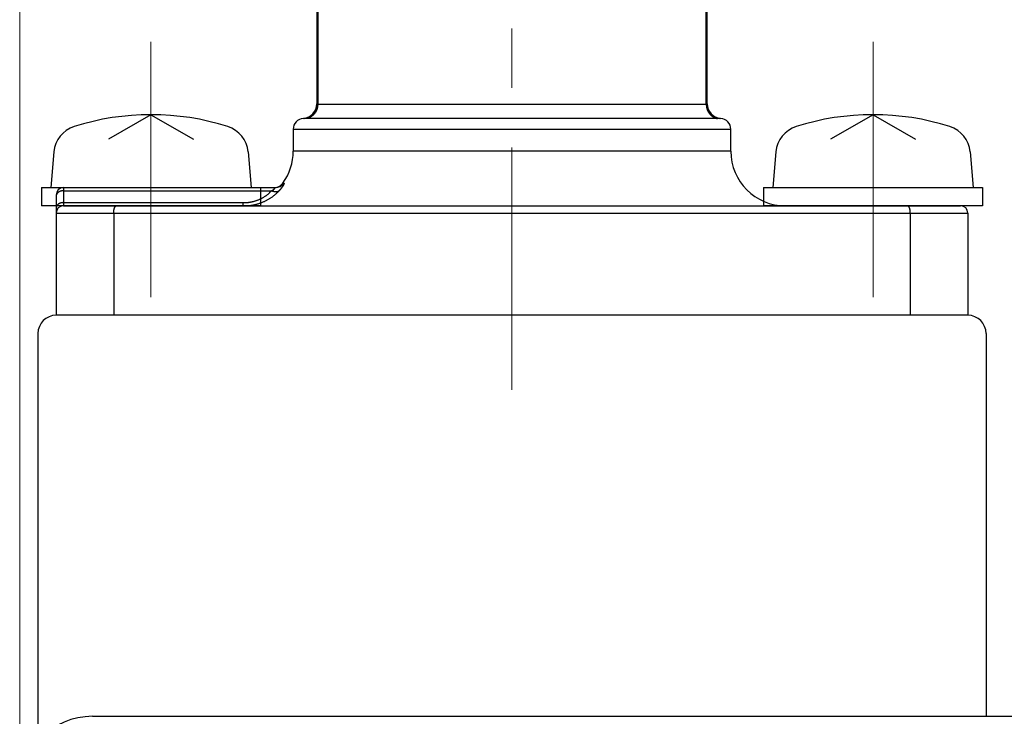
# Model space of a CAD drawing. Header units: millimetres. Extents: x 0 to 594, y 0 to 420.
# Tile 71 of 132: x 249 to 276, y 224 to 243. Entities that reach past the tile are written whole.
import ezdxf

# ---------------------------------------------------------------- set-up
doc = ezdxf.new("R2010")
doc.units = ezdxf.units.MM
doc.header["$LTSCALE"] = 0.257233
doc.linetypes.add('CENTER', pattern=[50.8, 31.75, -6.35, 6.35, -6.35])
doc.layers.add('NoLayerName_001', color=7, linetype='Continuous')
doc.layers.add('NoLayerName_003', color=7, linetype='Continuous')
doc.styles.get("Standard").update_dxf_attribs({"font": 'txt', "bigfont": 'extfont2'})
doc.dimstyles.get("Standard").update_dxf_attribs({"dimtxt": 2.5, "dimasz": 2.5, "dimexe": 1, "dimexo": 1, "dimtad": 1, "dimdec": 3, "dimzin": 0, "dimdsep": 46, "dimtxsty": 'Standard', "dimcen": 2.5, "dimadec": 3, "dimazin": 0, "dimtfac": 0.75, "dimtdec": 3, "dimtmove": 0, "dimatfit": 3, "dimfxl": 1, "dimarcsym": 0})

# ---------------------------------------------------------------- blocks, each defined once
blk = doc.blocks.new('_OPEN30')
at = {"color": 0, "linetype": 'ByBlock', "lineweight": -2}
for p, q in [((-1, 0.267949), (0, 0)), ((0, 0), (-1, -0.267949)), ((0, 0), (-1, 0))]:
    blk.add_line(p, q, dxfattribs=at)
blk = doc.blocks.new('*D55')
at = {"layer": 'Defpoints', "color": 0}
for p in [(248.761, 284.227), (383.461, 223.952), (248.761, 221.952)]:
    blk.add_point(p, dxfattribs=at)
at = {"layer": 'NoLayerName_001', "color": 0, "linetype": 'Continuous', "lineweight": 13}
for p, q in [((248.761, 223.366), (248.761, 285.641)), ((383.461, 225.366), (383.461, 285.641)), ((381.34, 284.227), (250.882, 284.227))]:
    blk.add_line(p, q, dxfattribs=at)
at = {"layer": 'NoLayerName_001', "color": 0, "lineweight": 13, "xscale": 2.121340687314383, "yscale": 2.121340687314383, "zscale": 2.121340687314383, "rotation": 180}
blk.add_blockref('_OPEN30', (248.761, 284.227), dxfattribs=at)
at = {"layer": 'NoLayerName_001', "color": 0, "lineweight": 13, "xscale": 2.121340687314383, "yscale": 2.121340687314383, "zscale": 2.121340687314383}
blk.add_blockref('_OPEN30', (383.461, 284.227), dxfattribs=at)
at = {"layer": 'NoLayerName_001', "color": 0, "lineweight": 13, "insert": (316.111, 288.116), "char_height": 4.94979, "attachment_point": 5}
blk.add_mtext('\\W0.8000;ＬＬ', dxfattribs=at)
blk = doc.blocks.new('*D56')
at = {"layer": 'Defpoints', "color": 0}
for p in [(248.761, 293.661), (248.761, 221.952), (413.461, 200.452)]:
    blk.add_point(p, dxfattribs=at)
at = {"layer": 'NoLayerName_001', "color": 0, "linetype": 'Continuous', "lineweight": 13}
for p, q in [((248.761, 223.366), (248.761, 295.075)), ((413.461, 201.866), (413.461, 295.075)), ((411.34, 293.661), (250.882, 293.661))]:
    blk.add_line(p, q, dxfattribs=at)
at = {"layer": 'NoLayerName_001', "color": 0, "lineweight": 13, "xscale": 2.121340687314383, "yscale": 2.121340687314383, "zscale": 2.121340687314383, "rotation": 180}
blk.add_blockref('_OPEN30', (248.761, 293.661), dxfattribs=at)
at = {"layer": 'NoLayerName_001', "color": 0, "lineweight": 13, "xscale": 2.121340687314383, "yscale": 2.121340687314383, "zscale": 2.121340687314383}
blk.add_blockref('_OPEN30', (413.461, 293.661), dxfattribs=at)
at = {"layer": 'NoLayerName_001', "color": 0, "lineweight": 13, "insert": (331.111, 297.55), "char_height": 4.9498, "attachment_point": 5}
blk.add_mtext('\\W0.8000;Ｌ', dxfattribs=at)

msp = doc.modelspace()

# ---------------------------------------------------------------- linework, layer by layer
at = {"layer": 'NoLayerName_001', "color": 7, "linetype": 'Continuous', "lineweight": 25}
for p, q in [((256.9111, 251.3516), (256.9111, 240.7401)), ((267.6111, 240.7401), (267.6111, 251.3516)), ((252.3611, 240.4516), (251.1982, 239.7802)), ((252.3611, 240.4516), (253.524, 239.7802)), ((272.1611, 240.4516), (270.9982, 239.7802)), ((272.1611, 240.4516), (273.324, 239.7802)), ((256.2611, 240.0516), (256.2611, 239.4516)), ((268.2611, 239.4516), (268.2611, 240.0516)), ((249.697, 239.4335), (249.6111, 238.4516)), ((255.0252, 239.4335), (255.1111, 238.4516)), ((269.497, 239.4335), (269.4111, 238.4516)), ((274.8252, 239.4335), (274.9111, 238.4516)), ((249.3611, 238.4516), (249.3611, 237.9516)), ((249.3611, 238.4516), (255.3611, 238.4516)), ((249.9611, 238.4516), (255.7661, 238.4516)), ((255.3611, 238.4516), (255.3611, 237.9516)), ((269.1611, 238.4516), (269.1611, 237.9516)), ((269.1611, 238.4516), (275.1611, 238.4516)), ((275.1611, 238.4516), (275.1611, 237.9516)), ((249.7611, 238.2516), (249.7611, 234.9516)), ((255.3611, 237.9516), (249.3611, 237.9516)), ((249.9611, 237.9516), (274.5611, 237.9516)), ((275.1611, 237.9516), (269.1611, 237.9516)), ((274.9111, 237.9516), (269.4111, 237.9516)), ((251.3382, 237.7516), (251.3382, 234.9516)), ((273.1841, 237.7516), (273.1841, 234.9516)), ((274.7611, 237.7516), (274.7611, 234.9516)), ((274.7611, 234.9516), (249.7611, 234.9516)), ((274.7611, 234.9516), (249.7611, 234.9516)), ((249.2611, 234.4516), (249.2611, 223.3658)), ((275.2611, 234.4516), (275.2611, 223.9516)), ((250.7611, 223.9516), (276.2611, 223.9516))]:
    msp.add_line(p, q, dxfattribs=at)
at = {"layer": 'NoLayerName_001', "color": 8, "linetype": 'Continuous', "lineweight": 25}
for p, q in [((256.9336, 251.3516), (256.9336, 240.7353)), ((267.5887, 240.7353), (267.5887, 251.3516)), ((267.5887, 240.7353), (256.9336, 240.7353)), ((267.8959, 240.3446), (256.6264, 240.3446)), ((256.2611, 240.0516), (268.2611, 240.0516)), ((268.2611, 239.4516), (256.2611, 239.4516)), ((249.9611, 238.4516), (249.9611, 237.9516)), ((255.9795, 238.5766), (256.0084, 238.5766)), ((249.9611, 238.3637), (255.6645, 238.3637)), ((249.9611, 238.0394), (254.8881, 238.0394)), ((254.8881, 237.9516), (254.8881, 238.0394)), ((249.7611, 237.7516), (274.7611, 237.7516))]:
    msp.add_line(p, q, dxfattribs=at)
at = {"layer": 'NoLayerName_001', "color": 2, "linetype": 'CENTER', "lineweight": 13}
for p, q in [((252.3611, 235.4516), (252.3611, 242.4516)), ((272.1611, 235.4516), (272.1611, 242.4516))]:
    msp.add_line(p, q, dxfattribs=at)
at = {"layer": 'NoLayerName_001', "color": 7, "linetype": 'Continuous', "lineweight": 25}
for centre, radius, start, end in [((256.5111, 240.7498), 0.4, 274.09602, 359.99971), ((268.0111, 240.7498), 0.4, 180.0003, 265.90398), ((252.3611, 233.4516), 7, 72.47322, 107.52678), ((256.5611, 240.0516), 0.3, 94.09604, 180), ((267.9611, 240.0516), 0.3, 0, 85.90396), ((272.1611, 233.4516), 7, 72.47322, 107.52678), ((250.494, 239.3638), 0.8, 107.52678, 175), ((254.2283, 239.3638), 0.8, 5, 72.47322), ((270.294, 239.3638), 0.8, 107.52678, 175), ((274.0283, 239.3638), 0.8, 5, 72.47322), ((254.7611, 239.4516), 1.5, 324.31467, 0), ((269.7611, 239.4516), 1.5, 180, 270), ((249.9611, 238.2516), 0.2, 90, 180), ((255.7358, 238.7516), 0.3, 282.06993, 324.31467), ((249.9611, 237.7516), 0.2, 90, 180), ((274.5611, 237.7516), 0.2, 0, 90), ((249.7611, 234.4516), 0.5, 90, 180), ((274.7611, 234.4516), 0.5, 0, 90), ((250.7611, 221.9516), 2, 90, 180)]:
    msp.add_arc(centre, radius, start, end, dxfattribs=at)
at = {"layer": 'NoLayerName_001', "color": 8, "linetype": 'Continuous', "lineweight": 25}
for centre, radius, start, end in [((256.5113, 240.7402), 0.3999, 280.21868, 359.98943), ((268.011, 240.7402), 0.3999, 180.01012, 259.78122), ((255.7657, 238.7497), 0.2981, 270.03183, 324.49808)]:
    msp.add_arc(centre, radius, start, end, dxfattribs=at)
for points, knots in [([(256.9336, 240.7353), (256.9335, 240.7294), (256.9334, 240.7175), (256.9322, 240.6997), (256.9302, 240.6819), (256.9275, 240.6642), (256.924, 240.6466), (256.9197, 240.6292), (256.9147, 240.612), (256.9089, 240.5951), (256.9024, 240.5784), (256.8951, 240.562), (256.8872, 240.546), (256.8785, 240.5303), (256.8692, 240.5151), (256.8591, 240.5003), (256.8485, 240.4859), (256.8371, 240.472), (256.8252, 240.4587), (256.8127, 240.4459), (256.7996, 240.4337), (256.786, 240.4221), (256.7719, 240.4111), (256.7572, 240.4008), (256.7421, 240.3912), (256.7266, 240.3822), (256.7106, 240.374), (256.6943, 240.3666), (256.6777, 240.3598), (256.6608, 240.3539), (256.6437, 240.3487), (256.6322, 240.346), (256.6264, 240.3446)], [0, 0, 0, 0, 0.01782488, 0.03568105, 0.05356221, 0.07146175, 0.08937307, 0.10728978, 0.12520603, 0.1431168, 0.16102032, 0.17891764, 0.19680967, 0.21469721, 0.23258117, 0.25046272, 0.26834354, 0.28622567, 0.30410997, 0.3219967, 0.33988627, 0.35777937, 0.37567727, 0.39358199, 0.41149639, 0.42941974, 0.44734551, 0.46526625, 0.48317423, 0.50106184, 0.51892186, 0.53674783, 0.53674783, 0.53674783, 0.53674783]), ([(256.9336, 240.7353), (256.9334, 240.7353), (256.9329, 240.7353), (256.9322, 240.7353), (256.9316, 240.7353), (256.9309, 240.7353), (256.9302, 240.7354), (256.9295, 240.7354), (256.9288, 240.7354), (256.9282, 240.7354), (256.9275, 240.7354), (256.9268, 240.7355), (256.9261, 240.7355), (256.9254, 240.7355), (256.9248, 240.7356), (256.9241, 240.7356), (256.9234, 240.7357), (256.9227, 240.7357), (256.922, 240.7358), (256.9214, 240.7359), (256.9207, 240.7359), (256.92, 240.736), (256.9193, 240.7361), (256.9186, 240.7362), (256.918, 240.7364), (256.9173, 240.7365), (256.9166, 240.7366), (256.916, 240.7368), (256.9153, 240.737), (256.9147, 240.7372), (256.914, 240.7374), (256.9134, 240.7377), (256.9128, 240.738), (256.9122, 240.7384), (256.9117, 240.7389), (256.9112, 240.7395), (256.9112, 240.7399), (256.9111, 240.7401)], [0, 0, 0, 0, 0.000681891, 0.001363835, 0.00204582, 0.002727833, 0.003409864, 0.004091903, 0.004773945, 0.005455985, 0.006138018, 0.006820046, 0.007502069, 0.008184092, 0.008866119, 0.00954816, 0.010230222, 0.01091228, 0.011594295, 0.01227626, 0.0129582, 0.013640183, 0.014322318, 0.015004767, 0.015687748, 0.016371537, 0.017056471, 0.01774209, 0.018426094, 0.019106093, 0.019780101, 0.020453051, 0.021140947, 0.021863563, 0.022597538, 0.023298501, 0.023968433, 0.023968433, 0.023968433, 0.023968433]), ([(267.6111, 240.7401), (267.6111, 240.7399), (267.611, 240.7395), (267.6106, 240.7389), (267.6101, 240.7384), (267.6095, 240.738), (267.6089, 240.7377), (267.6083, 240.7374), (267.6076, 240.7372), (267.607, 240.737), (267.6063, 240.7368), (267.6056, 240.7366), (267.605, 240.7365), (267.6043, 240.7364), (267.6036, 240.7362), (267.603, 240.7361), (267.6023, 240.736), (267.6016, 240.7359), (267.6009, 240.7359), (267.6002, 240.7358), (267.5996, 240.7357), (267.5989, 240.7357), (267.5982, 240.7356), (267.5975, 240.7356), (267.5968, 240.7355), (267.5962, 240.7355), (267.5955, 240.7355), (267.5948, 240.7354), (267.5941, 240.7354), (267.5934, 240.7354), (267.5928, 240.7354), (267.5921, 240.7354), (267.5914, 240.7353), (267.5907, 240.7353), (267.59, 240.7353), (267.5893, 240.7353), (267.5889, 240.7353), (267.5887, 240.7353)], [0, 0, 0, 0, 0.000669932, 0.001370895, 0.00210487, 0.002827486, 0.003515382, 0.004188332, 0.00486234, 0.005542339, 0.006226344, 0.006911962, 0.007596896, 0.008280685, 0.008963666, 0.009646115, 0.010328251, 0.011010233, 0.011692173, 0.012374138, 0.013056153, 0.013738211, 0.014420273, 0.015102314, 0.015784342, 0.016466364, 0.017148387, 0.017830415, 0.018512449, 0.019194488, 0.01987653, 0.020558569, 0.0212406, 0.021922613, 0.022604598, 0.023286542, 0.023968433, 0.023968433, 0.023968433, 0.023968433]), ([(267.5887, 240.7353), (267.5888, 240.7294), (267.5889, 240.7175), (267.5901, 240.6997), (267.5921, 240.6819), (267.5948, 240.6642), (267.5983, 240.6466), (267.6026, 240.6292), (267.6076, 240.612), (267.6134, 240.5951), (267.6199, 240.5784), (267.6271, 240.562), (267.6351, 240.546), (267.6438, 240.5303), (267.6531, 240.5151), (267.6631, 240.5003), (267.6738, 240.4859), (267.6851, 240.472), (267.6971, 240.4587), (267.7096, 240.4459), (267.7226, 240.4337), (267.7363, 240.4221), (267.7504, 240.4111), (267.7651, 240.4008), (267.7802, 240.3912), (267.7957, 240.3822), (267.8116, 240.374), (267.8279, 240.3666), (267.8446, 240.3598), (267.8614, 240.3539), (267.8785, 240.3487), (267.8901, 240.346), (267.8959, 240.3446)], [0, 0, 0, 0, 0.01782488, 0.03568105, 0.05356221, 0.07146175, 0.08937307, 0.10728978, 0.12520603, 0.1431168, 0.16102032, 0.17891764, 0.19680967, 0.21469721, 0.23258117, 0.25046272, 0.26834354, 0.28622567, 0.30410997, 0.3219967, 0.33988627, 0.35777937, 0.37567727, 0.39358199, 0.41149639, 0.42941974, 0.44734551, 0.46526624, 0.48317423, 0.50106184, 0.51892186, 0.53674783, 0.53674783, 0.53674783, 0.53674783]), ([(256.5822, 240.3467), (256.5818, 240.3467), (256.5809, 240.3469), (256.5796, 240.347), (256.5783, 240.3472), (256.577, 240.3474), (256.5757, 240.3476), (256.5744, 240.3477), (256.5731, 240.3479), (256.5718, 240.348), (256.5705, 240.3482), (256.5692, 240.3483), (256.5679, 240.3485), (256.5666, 240.3486), (256.5653, 240.3488), (256.5639, 240.3489), (256.5626, 240.349), (256.5613, 240.3492), (256.56, 240.3493), (256.5587, 240.3494), (256.5574, 240.3495), (256.5561, 240.3497), (256.5548, 240.3498), (256.5535, 240.3499), (256.5522, 240.35), (256.5509, 240.3501), (256.5495, 240.3502), (256.5482, 240.3503), (256.5471, 240.3504), (256.5454, 240.3505), (256.5439, 240.3506), (256.5423, 240.3507), (256.5417, 240.3507), (256.541, 240.3508), (256.5404, 240.3508), (256.5399, 240.3508), (256.5397, 240.3508)], [0, 0, 0, 0, 0.001314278, 0.002628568, 0.003942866, 0.005257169, 0.006571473, 0.007885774, 0.009200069, 0.010514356, 0.011828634, 0.013142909, 0.014457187, 0.015771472, 0.01708577, 0.018400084, 0.019714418, 0.021028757, 0.022343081, 0.023657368, 0.024971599, 0.02628575, 0.02759984, 0.028913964, 0.030228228, 0.031542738, 0.032857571, 0.034172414, 0.035486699, 0.036143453, 0.039431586, 0.040085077, 0.040735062, 0.041408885, 0.042055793, 0.042714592, 0.042714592, 0.042714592, 0.042714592]), ([(256.6264, 240.3446), (256.6257, 240.3446), (256.6242, 240.3446), (256.622, 240.3446), (256.6198, 240.3446), (256.6175, 240.3447), (256.6153, 240.3447), (256.6131, 240.3447), (256.6109, 240.3448), (256.6087, 240.3448), (256.6065, 240.3449), (256.6043, 240.345), (256.6021, 240.3451), (256.5998, 240.3452), (256.5976, 240.3453), (256.5954, 240.3454), (256.5932, 240.3455), (256.591, 240.3457), (256.5888, 240.3459), (256.5866, 240.3461), (256.5844, 240.3464), (256.5829, 240.3466), (256.5822, 240.3467)], [0, 0, 0, 0, 0.00221236, 0.004424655, 0.006636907, 0.008849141, 0.011061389, 0.013273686, 0.015486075, 0.017698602, 0.019911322, 0.022124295, 0.024337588, 0.026551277, 0.028765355, 0.030979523, 0.033193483, 0.035407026, 0.037620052, 0.039832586, 0.042044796, 0.04425701, 0.04425701, 0.04425701, 0.04425701]), ([(267.9401, 240.3467), (267.9393, 240.3466), (267.9379, 240.3464), (267.9357, 240.3461), (267.9335, 240.3459), (267.9313, 240.3457), (267.9291, 240.3455), (267.9269, 240.3454), (267.9246, 240.3453), (267.9224, 240.3452), (267.9202, 240.3451), (267.918, 240.345), (267.9158, 240.3449), (267.9136, 240.3448), (267.9114, 240.3448), (267.9092, 240.3447), (267.907, 240.3447), (267.9047, 240.3447), (267.9025, 240.3446), (267.9003, 240.3446), (267.8981, 240.3446), (267.8966, 240.3446), (267.8959, 240.3446)], [0, 0, 0, 0, 0.002212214, 0.004424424, 0.006636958, 0.008849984, 0.011063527, 0.013277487, 0.015491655, 0.017705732, 0.019919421, 0.022132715, 0.024345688, 0.026558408, 0.028770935, 0.030983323, 0.033195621, 0.035407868, 0.037620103, 0.039832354, 0.04204465, 0.04425701, 0.04425701, 0.04425701, 0.04425701]), ([(267.9826, 240.3508), (267.9823, 240.3508), (267.9819, 240.3508), (267.9813, 240.3508), (267.9806, 240.3507), (267.9799, 240.3507), (267.9784, 240.3506), (267.9767, 240.3505), (267.9747, 240.3503), (267.9734, 240.3502), (267.9721, 240.3501), (267.9708, 240.35), (267.9695, 240.3499), (267.9681, 240.3498), (267.9668, 240.3497), (267.9655, 240.3496), (267.9642, 240.3495), (267.9629, 240.3494), (267.9616, 240.3492), (267.9603, 240.3491), (267.959, 240.349), (267.9577, 240.3488), (267.9564, 240.3487), (267.9551, 240.3486), (267.9538, 240.3484), (267.9525, 240.3483), (267.9511, 240.3481), (267.9498, 240.348), (267.9485, 240.3478), (267.9472, 240.3476), (267.9459, 240.3475), (267.9446, 240.3473), (267.9433, 240.3471), (267.942, 240.347), (267.9409, 240.3468), (267.9403, 240.3467), (267.9401, 240.3467)], [0, 0, 0, 0, 0.000658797, 0.001305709, 0.001979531, 0.002629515, 0.003283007, 0.006571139, 0.00788493, 0.009199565, 0.010514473, 0.011829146, 0.013143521, 0.014457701, 0.015771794, 0.017085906, 0.0184001, 0.019714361, 0.02102867, 0.022343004, 0.023657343, 0.024971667, 0.026285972, 0.027600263, 0.028914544, 0.030228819, 0.031543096, 0.032857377, 0.034171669, 0.035485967, 0.03680027, 0.038114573, 0.039428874, 0.040743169, 0.042057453, 0.042714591, 0.042714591, 0.042714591, 0.042714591]), ([(255.6646, 238.3637), (255.6653, 238.3641), (255.6667, 238.3649), (255.6688, 238.366), (255.6709, 238.3672), (255.673, 238.3683), (255.6751, 238.3695), (255.6771, 238.3707), (255.6792, 238.3719), (255.6813, 238.3731), (255.6834, 238.3743), (255.6854, 238.3755), (255.6875, 238.3767), (255.6895, 238.378), (255.6916, 238.3792), (255.6936, 238.3804), (255.6956, 238.3817), (255.6977, 238.383), (255.6997, 238.3842), (255.7017, 238.3855), (255.7037, 238.3868), (255.7057, 238.3881), (255.7077, 238.3894), (255.7097, 238.3907), (255.7117, 238.3921), (255.7137, 238.3934), (255.7157, 238.3948), (255.7176, 238.3961), (255.7196, 238.3975), (255.7215, 238.3989), (255.7235, 238.4003), (255.7254, 238.4017), (255.7273, 238.4031), (255.7293, 238.4045), (255.7312, 238.406), (255.7331, 238.4074), (255.7349, 238.4089), (255.7368, 238.4104), (255.7387, 238.4119), (255.7405, 238.4134), (255.7418, 238.4144), (255.7424, 238.415)], [0, 0, 0, 0, 0.002391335, 0.004782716, 0.007174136, 0.009565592, 0.01195708, 0.014348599, 0.016740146, 0.019131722, 0.021523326, 0.02391496, 0.026306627, 0.02869833, 0.031090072, 0.033481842, 0.035873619, 0.038265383, 0.040657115, 0.043048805, 0.045440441, 0.04783202, 0.050223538, 0.052615, 0.05500641, 0.057397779, 0.059789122, 0.062180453, 0.064571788, 0.066963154, 0.069354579, 0.071746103, 0.074137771, 0.076529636, 0.078921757, 0.081314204, 0.083707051, 0.086100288, 0.088493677, 0.090886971, 0.093279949, 0.093279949, 0.093279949, 0.093279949]), ([(255.7424, 238.415), (255.743, 238.4155), (255.7442, 238.4165), (255.746, 238.4181), (255.7478, 238.4196), (255.7496, 238.4212), (255.7513, 238.4229), (255.7531, 238.4245), (255.7548, 238.4262), (255.7565, 238.4279), (255.7581, 238.4296), (255.7598, 238.4313), (255.7614, 238.4331), (255.7629, 238.4349), (255.7645, 238.4368), (255.7659, 238.4387), (255.7673, 238.4407), (255.7685, 238.4428), (255.7695, 238.4449), (255.7703, 238.4472), (255.7704, 238.4497), (255.7683, 238.4516), (255.7667, 238.4515), (255.7659, 238.4516)], [0, 0, 0, 0, 0.002392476, 0.004784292, 0.007175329, 0.009565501, 0.011954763, 0.014343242, 0.016731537, 0.019120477, 0.021511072, 0.023904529, 0.026302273, 0.028705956, 0.031114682, 0.0335205, 0.035917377, 0.038304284, 0.04068639, 0.043086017, 0.045482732, 0.04785554, 0.050252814, 0.050252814, 0.050252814, 0.050252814]), ([(255.9435, 238.4474), (255.9427, 238.4464), (255.9412, 238.4443), (255.9389, 238.4413), (255.9366, 238.4382), (255.9343, 238.4352), (255.932, 238.4322), (255.9296, 238.4291), (255.9272, 238.4261), (255.9249, 238.4231), (255.9225, 238.4201), (255.9201, 238.4172), (255.9177, 238.4142), (255.9153, 238.4112), (255.9128, 238.4083), (255.9104, 238.4054), (255.9079, 238.4024), (255.9054, 238.3995), (255.903, 238.3966), (255.9005, 238.3937), (255.898, 238.3908), (255.8955, 238.3879), (255.8929, 238.385), (255.8904, 238.3822), (255.8878, 238.3793), (255.8853, 238.3765), (255.8827, 238.3737), (255.8801, 238.3708), (255.8776, 238.368), (255.875, 238.3652), (255.8723, 238.3624), (255.8697, 238.3596), (255.868, 238.3578), (255.8671, 238.3568)], [0, 0, 0, 0, 0.00382402, 0.00764803, 0.01147202, 0.01529598, 0.0191199, 0.0229438, 0.0267677, 0.03059161, 0.03441554, 0.0382395, 0.04206349, 0.04588751, 0.04971157, 0.05353566, 0.05735978, 0.06118391, 0.06500807, 0.06883222, 0.07265638, 0.07648052, 0.08030465, 0.08412877, 0.08795285, 0.0917769, 0.09560091, 0.09942487, 0.10324878, 0.10707261, 0.11089638, 0.11472005, 0.11854363, 0.11854363, 0.11854363, 0.11854363]), ([(256.0084, 238.5766), (256.0094, 238.5758), (256.0122, 238.5747), (256.0115, 238.5703), (256.011, 238.5667), (256.0101, 238.5629), (256.0089, 238.5593), (256.0076, 238.5557), (256.0063, 238.5521), (256.0048, 238.5486), (256.0033, 238.5451), (256.0017, 238.5416), (256.0001, 238.5381), (255.9984, 238.5347), (255.9967, 238.5313), (255.9949, 238.5279), (255.9931, 238.5245), (255.9913, 238.5211), (255.9895, 238.5178), (255.9876, 238.5145), (255.9857, 238.5112), (255.9837, 238.5078), (255.9818, 238.5046), (255.9798, 238.5013), (255.9778, 238.498), (255.9758, 238.4948), (255.9738, 238.4915), (255.9717, 238.4883), (255.9697, 238.4851), (255.9676, 238.4819), (255.9655, 238.4787), (255.9633, 238.4755), (255.9612, 238.4723), (255.959, 238.4692), (255.9569, 238.466), (255.9547, 238.4629), (255.9525, 238.4598), (255.9502, 238.4567), (255.948, 238.4536), (255.9458, 238.4505), (255.9442, 238.4484), (255.9435, 238.4474)], [0, 0, 0, 0, 0.00365666, 0.00757764, 0.01137651, 0.01517659, 0.01901428, 0.02285067, 0.02667422, 0.03049323, 0.03431426, 0.03813816, 0.04196353, 0.04578871, 0.04961291, 0.05343651, 0.05725985, 0.06108322, 0.06490675, 0.06873045, 0.07255431, 0.07637824, 0.08020216, 0.08402609, 0.08785006, 0.0916741, 0.09549822, 0.09932242, 0.1031467, 0.10697103, 0.11079539, 0.11461973, 0.11844401, 0.12226821, 0.12609235, 0.12991645, 0.13374051, 0.13756456, 0.1413886, 0.14521264, 0.14903667, 0.14903667, 0.14903667, 0.14903667]), ([(249.8611, 238.3448), (249.8594, 238.344), (249.856, 238.3426), (249.8509, 238.3403), (249.8459, 238.3379), (249.8409, 238.3353), (249.836, 238.3327), (249.8312, 238.3298), (249.8265, 238.3269), (249.8218, 238.3238), (249.8173, 238.3206), (249.8128, 238.3172), (249.8084, 238.3137), (249.8042, 238.31), (249.8001, 238.3062), (249.7962, 238.3023), (249.7923, 238.2982), (249.7887, 238.294), (249.7852, 238.2896), (249.7819, 238.2851), (249.7788, 238.2804), (249.7759, 238.2757), (249.7732, 238.2707), (249.7708, 238.2657), (249.7686, 238.2606), (249.7666, 238.2553), (249.765, 238.2499), (249.7636, 238.2445), (249.7625, 238.239), (249.7617, 238.2334), (249.7612, 238.2279), (249.7612, 238.2241), (249.7611, 238.2223)], [0, 0, 0, 0, 0.00557263, 0.01114973, 0.01672994, 0.02231219, 0.02789573, 0.03348015, 0.03906541, 0.04465186, 0.05024015, 0.05582966, 0.06141876, 0.06700641, 0.07259226, 0.07817666, 0.08376077, 0.08934658, 0.09493639, 0.10052911, 0.10612255, 0.11171559, 0.11730827, 0.12290192, 0.12849928, 0.13410399, 0.13971446, 0.14532557, 0.15093267, 0.15653184, 0.16212016, 0.16769589, 0.16769589, 0.16769589, 0.16769589]), ([(249.9611, 238.3637), (249.9594, 238.3637), (249.956, 238.3637), (249.9509, 238.3635), (249.9458, 238.3633), (249.9407, 238.363), (249.9356, 238.3626), (249.9305, 238.362), (249.9255, 238.3614), (249.9204, 238.3607), (249.9153, 238.3599), (249.9102, 238.3591), (249.9052, 238.3581), (249.9002, 238.357), (249.8952, 238.3558), (249.8902, 238.3545), (249.8853, 238.3532), (249.8804, 238.3517), (249.8755, 238.3501), (249.8707, 238.3484), (249.8659, 238.3467), (249.8627, 238.3454), (249.8611, 238.3448)], [0, 0, 0, 0, 0.00510533, 0.01021029, 0.01531645, 0.0204254, 0.02553867, 0.03065746, 0.03578118, 0.04090868, 0.04603886, 0.05117069, 0.05630319, 0.06143547, 0.0665667, 0.07169614, 0.07682313, 0.08194709, 0.08706756, 0.09218416, 0.09729663, 0.10240481, 0.10240481, 0.10240481, 0.10240481]), ([(254.8881, 238.0394), (254.8977, 238.0396), (254.917, 238.0396), (254.9458, 238.0407), (254.9746, 238.0424), (255.0034, 238.0448), (255.0321, 238.0479), (255.0608, 238.0517), (255.0893, 238.0562), (255.1177, 238.0615), (255.1459, 238.0675), (255.174, 238.0743), (255.2019, 238.0818), (255.2296, 238.09), (255.2571, 238.099), (255.2843, 238.1087), (255.3112, 238.1192), (255.3378, 238.1305), (255.364, 238.1425), (255.3899, 238.1552), (255.4155, 238.1687), (255.4406, 238.183), (255.4653, 238.1979), (255.4896, 238.2136), (255.5133, 238.23), (255.5366, 238.2472), (255.5593, 238.265), (255.5815, 238.2835), (255.6032, 238.3026), (255.6242, 238.3224), (255.6448, 238.3426), (255.6579, 238.3567), (255.6645, 238.3637)], [0, 0, 0, 0, 0.02883602, 0.05769031, 0.08655801, 0.11543493, 0.14431763, 0.17320345, 0.20209056, 0.23097805, 0.25986561, 0.28875187, 0.31763546, 0.3465156, 0.37539223, 0.40426602, 0.43313841, 0.46201171, 0.49088795, 0.51976626, 0.54864556, 0.57752523, 0.60640521, 0.63528606, 0.66416905, 0.69305573, 0.7219447, 0.75083247, 0.77971492, 0.80858738, 0.83744477, 0.86628164, 0.86628164, 0.86628164, 0.86628164]), ([(255.8672, 238.3569), (255.8652, 238.3557), (255.8614, 238.3531), (255.8552, 238.3497), (255.8488, 238.3466), (255.8423, 238.3439), (255.8356, 238.3415), (255.8288, 238.3395), (255.8219, 238.3379), (255.815, 238.3365), (255.808, 238.3355), (255.801, 238.3348), (255.7939, 238.3343), (255.7869, 238.3341), (255.7798, 238.3342), (255.7728, 238.3345), (255.7658, 238.335), (255.7588, 238.3357), (255.7518, 238.3367), (255.7448, 238.3378), (255.7379, 238.3391), (255.731, 238.3406), (255.7242, 238.3423), (255.7174, 238.3441), (255.7106, 238.3461), (255.7039, 238.3482), (255.6972, 238.3505), (255.6906, 238.3529), (255.684, 238.3554), (255.6775, 238.358), (255.671, 238.3608), (255.6668, 238.3627), (255.6646, 238.3637)], [0, 0, 0, 0, 0.00703598, 0.01408653, 0.02115248, 0.02823085, 0.03531542, 0.04239707, 0.04946597, 0.05652377, 0.06357658, 0.07062831, 0.07768076, 0.08473376, 0.09178535, 0.09883256, 0.10587624, 0.11291889, 0.11996219, 0.12700702, 0.13405352, 0.14110111, 0.14814855, 0.1551943, 0.16223838, 0.16928136, 0.17632351, 0.18336487, 0.19040517, 0.19744392, 0.20448038, 0.21151358, 0.21151358, 0.21151358, 0.21151358]), ([(249.9611, 238.0394), (249.9586, 238.0394), (249.9534, 238.0394), (249.9458, 238.0391), (249.9381, 238.0385), (249.9304, 238.0378), (249.9228, 238.0369), (249.9151, 238.0357), (249.9075, 238.0343), (249.9, 238.0327), (249.8925, 238.0309), (249.885, 238.0288), (249.8777, 238.0266), (249.8704, 238.0241), (249.8631, 238.0214), (249.856, 238.0184), (249.849, 238.0152), (249.8421, 238.0118), (249.8353, 238.0081), (249.8287, 238.0041), (249.8222, 237.9998), (249.8159, 237.9953), (249.8098, 237.9905), (249.8039, 237.9855), (249.7983, 237.9802), (249.7929, 237.9746), (249.7878, 237.9687), (249.7831, 237.9626), (249.7788, 237.9562), (249.7748, 237.9496), (249.7713, 237.9428), (249.7683, 237.9357), (249.7657, 237.9284), (249.7637, 237.921), (249.7623, 237.9134), (249.7613, 237.9057), (249.7612, 237.9006), (249.7611, 237.898)], [0, 0, 0, 0, 0.00768699, 0.01538203, 0.02308358, 0.03079027, 0.03850084, 0.04621421, 0.0539295, 0.06164602, 0.06936332, 0.07708122, 0.08479945, 0.09251656, 0.10023144, 0.10794387, 0.11565459, 0.12336536, 0.13107906, 0.13879968, 0.14653244, 0.15428304, 0.16204727, 0.16981412, 0.17757462, 0.18532246, 0.1930543, 0.20077023, 0.20847412, 0.21617386, 0.22387466, 0.23157569, 0.23927889, 0.24698932, 0.25470295, 0.26240879, 0.2700989, 0.2700989, 0.2700989, 0.2700989])]:
    msp.add_open_spline(points, degree=3, knots=knots, dxfattribs=at)
at = {"layer": 'NoLayerName_001', "color": 7, "linetype": 'Continuous', "lineweight": 25}
for points, knots in [([(254.8881, 237.9516), (254.9002, 237.9517), (254.9244, 237.9518), (254.9607, 237.9532), (254.9969, 237.9554), (255.0331, 237.9584), (255.0692, 237.9624), (255.1052, 237.9672), (255.1411, 237.973), (255.1768, 237.9797), (255.2124, 237.9873), (255.2477, 237.9959), (255.2828, 238.0053), (255.3176, 238.0157), (255.3521, 238.0271), (255.3863, 238.0393), (255.4201, 238.0525), (255.4536, 238.0667), (255.4866, 238.0817), (255.5192, 238.0977), (255.5514, 238.1146), (255.5831, 238.1324), (255.6142, 238.151), (255.6449, 238.1706), (255.6749, 238.191), (255.7044, 238.2123), (255.7332, 238.2344), (255.7614, 238.2574), (255.7889, 238.2811), (255.8157, 238.3056), (255.8419, 238.3307), (255.8586, 238.3482), (255.8671, 238.3568)], [0, 0, 0, 0, 0.0362718, 0.072566, 0.1088769, 0.1451994, 0.1815293, 0.2178633, 0.2541986, 0.2905337, 0.3268674, 0.3631985, 0.3995258, 0.4358488, 0.4721677, 0.5084835, 0.5447978, 0.5811132, 0.6174312, 0.6537512, 0.690073, 0.7263965, 0.7627219, 0.7990501, 0.8353825, 0.8717198, 0.908059, 0.9443955, 0.9807244, 1.0170401, 1.0533372, 1.0896097, 1.0896097, 1.0896097, 1.0896097]), ([(251.3382, 237.7516), (251.3382, 237.7533), (251.3382, 237.7566), (251.3383, 237.7617), (251.3384, 237.7667), (251.3386, 237.7718), (251.3388, 237.7768), (251.3391, 237.7819), (251.3394, 237.7869), (251.3397, 237.792), (251.3402, 237.797), (251.3406, 237.802), (251.3411, 237.8071), (251.3417, 237.8121), (251.3424, 237.8171), (251.343, 237.8221), (251.3438, 237.8271), (251.3446, 237.8321), (251.3454, 237.8371), (251.3463, 237.842), (251.3473, 237.847), (251.3484, 237.8519), (251.3495, 237.8568), (251.3506, 237.8617), (251.3519, 237.8666), (251.3532, 237.8715), (251.3546, 237.8764), (251.3561, 237.8812), (251.3577, 237.886), (251.3594, 237.8907), (251.3612, 237.8955), (251.363, 237.9002), (251.365, 237.9048), (251.3672, 237.9094), (251.3694, 237.9139), (251.3719, 237.9183), (251.3744, 237.9227), (251.3772, 237.9269), (251.3802, 237.931), (251.3833, 237.935), (251.3857, 237.9374), (251.3868, 237.9386)], [0, 0, 0, 0, 0.00504769, 0.01009709, 0.01514791, 0.02019983, 0.02525261, 0.03030597, 0.0353597, 0.04041358, 0.04546743, 0.05052108, 0.05557441, 0.06062729, 0.06567964, 0.0707314, 0.07578253, 0.08083302, 0.08588284, 0.09093196, 0.09598043, 0.10102839, 0.10607612, 0.11112397, 0.11617244, 0.12122166, 0.12627115, 0.13132056, 0.13636989, 0.14141945, 0.14646989, 0.15152166, 0.15657353, 0.1616247, 0.16667554, 0.17172767, 0.17678339, 0.18184003, 0.18689505, 0.1919513, 0.19701749, 0.19701749, 0.19701749, 0.19701749]), ([(251.3868, 237.9386), (251.3881, 237.9398), (251.3905, 237.9422), (251.3945, 237.9452), (251.3989, 237.9479), (251.4036, 237.9499), (251.4085, 237.9513), (251.4119, 237.9514), (251.4136, 237.9516)], [0, 0, 0, 0, 0.005072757, 0.010138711, 0.015210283, 0.020314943, 0.025412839, 0.030469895, 0.030469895, 0.030469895, 0.030469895]), ([(273.1355, 237.9386), (273.1342, 237.9398), (273.1318, 237.9422), (273.1278, 237.9452), (273.1234, 237.9479), (273.1187, 237.9499), (273.1138, 237.9513), (273.1104, 237.9514), (273.1087, 237.9516)], [0, 0, 0, 0, 0.005072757, 0.010138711, 0.015210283, 0.020314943, 0.025412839, 0.030469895, 0.030469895, 0.030469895, 0.030469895]), ([(273.1841, 237.7516), (273.184, 237.7533), (273.184, 237.7566), (273.184, 237.7617), (273.1838, 237.7667), (273.1837, 237.7718), (273.1835, 237.7768), (273.1832, 237.7819), (273.1829, 237.7869), (273.1825, 237.792), (273.1821, 237.797), (273.1816, 237.802), (273.1811, 237.8071), (273.1806, 237.8121), (273.1799, 237.8171), (273.1792, 237.8221), (273.1785, 237.8271), (273.1777, 237.8321), (273.1769, 237.8371), (273.1759, 237.842), (273.175, 237.847), (273.1739, 237.8519), (273.1728, 237.8568), (273.1716, 237.8617), (273.1704, 237.8666), (273.1691, 237.8715), (273.1677, 237.8764), (273.1662, 237.8812), (273.1646, 237.886), (273.1629, 237.8907), (273.1611, 237.8955), (273.1592, 237.9002), (273.1572, 237.9048), (273.1551, 237.9094), (273.1528, 237.9139), (273.1504, 237.9183), (273.1478, 237.9227), (273.1451, 237.9269), (273.1421, 237.931), (273.139, 237.935), (273.1366, 237.9374), (273.1355, 237.9386)], [0, 0, 0, 0, 0.00504769, 0.01009709, 0.01514791, 0.02019983, 0.02525261, 0.03030597, 0.0353597, 0.04041358, 0.04546743, 0.05052108, 0.05557441, 0.06062729, 0.06567964, 0.0707314, 0.07578253, 0.08083302, 0.08588284, 0.09093196, 0.09598043, 0.10102839, 0.10607612, 0.11112397, 0.11617244, 0.12122166, 0.12627115, 0.13132056, 0.13636989, 0.14141945, 0.14646989, 0.15152166, 0.15657353, 0.1616247, 0.16667554, 0.17172767, 0.17678339, 0.18184003, 0.18689505, 0.1919513, 0.19701749, 0.19701749, 0.19701749, 0.19701749])]:
    msp.add_open_spline(points, degree=3, knots=knots, dxfattribs=at)
at = {"layer": 'NoLayerName_003', "color": 2, "linetype": 'CENTER', "lineweight": 13}
msp.add_line((262.2611, 252.6208), (262.2611, 232.9016), dxfattribs=at)

# ---------------------------------------------------------------- dimensions: what is measured, and where the dimension line sits
at = {"layer": 'NoLayerName_001', "color": 3, "linetype": 'Continuous', "lineweight": 13}
for base, p1, text, picture, middle in [((248.7611, 293.6608), (413.4611, 200.4516), '\\W0.8000;Ｌ', '*D56', (331.1111, 293.6608)), ((248.7611, 284.2272), (383.4611, 223.9516), '\\W0.8000;ＬＬ', '*D55', (316.1111, 284.2272))]:
    dim = msp.add_linear_dim(base=base, p1=p1, p2=(248.7611, 221.9516), angle=180, text=text, dimstyle='Standard', override={"dimtxt": 4.949795, "dimasz": 2.121341, "dimexe": 1.414227, "dimexo": 1.414227, "dimgap": 1.414227, "dimzin": 8, "dimblk": 'OPEN30', "dimclrd": 0, "dimclre": 0, "dimclrt": 0, "dimtp": 0, "dimtm": 0, "dimlwd": 13, "dimlwe": 13}, dxfattribs=at)
    dim.commit()
    dim.dimension.update_dxf_attribs({"geometry": picture, "text_midpoint": middle, "dimtype": 160})

doc.saveas('drawing.dxf')
